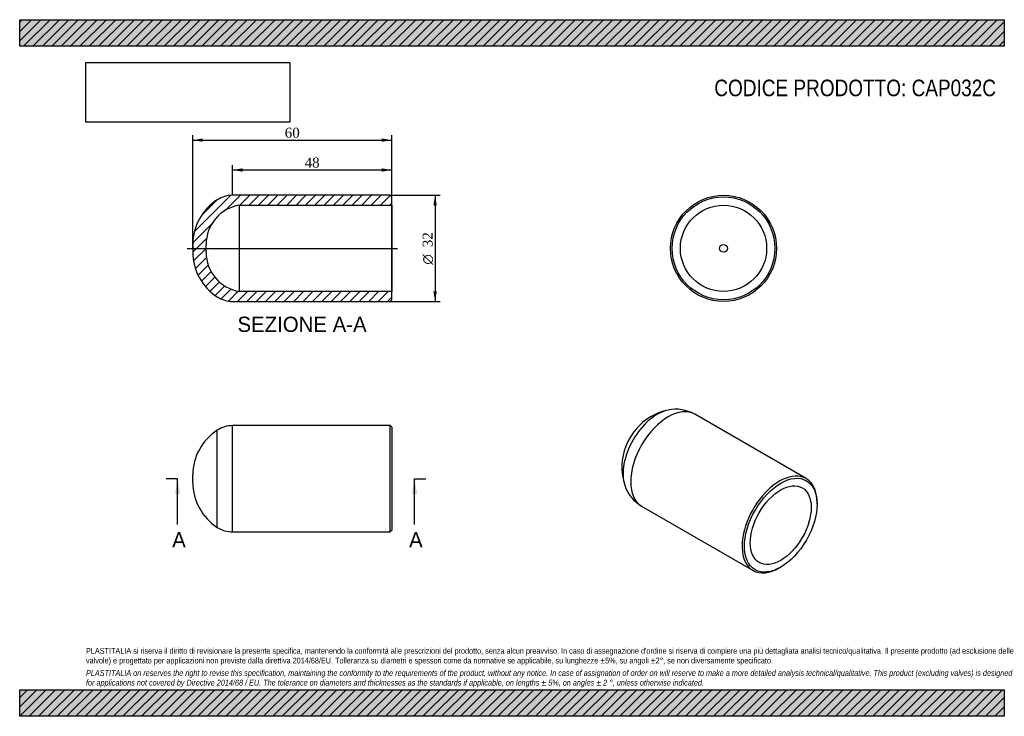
# Model space of a CAD drawing. Header units: millimetres. Extents: x 0 to 297, y 0 to 210.
import ezdxf
from ezdxf.enums import TextEntityAlignment as Align
from ezdxf.lldxf.tags import DXFTag

# ---------------------------------------------------------------- set-up
doc = ezdxf.new("R2010")
doc.units = ezdxf.units.MM
for name, color, linetype in [('CAP032C', 7, 'Continuous'), ('Default', 7, 'Continuous'), ('DV4_Default', 7, 'Continuous')]:
    doc.layers.add(name, color=color, linetype=linetype)
doc.styles.add('SEACAD_Solid_Edge_ANSI', font='seans.ttf')
doc.styles.add('SEACAD_Solid_Edge_ANSI1_Symbols', font='semeca1.ttf')
doc.styles.add('SEACAD_Times_New_Roman', font='times.ttf')
tags = doc.linetypes.add('CENTER2', pattern=[28.575, 19.05, -3.175, 3.175, -3.175]).pattern_tags.tags
tags[10:11] = [DXFTag(74, 4), DXFTag(75, 0), DXFTag(340, '0'), DXFTag(46, 0.0), DXFTag(50, 0.0), DXFTag(44, 0.0), DXFTag(45, 0.0)]
tags[8:9] = [DXFTag(74, 4), DXFTag(75, 0), DXFTag(340, '0'), DXFTag(46, 0.0), DXFTag(50, 0.0), DXFTag(44, 0.0), DXFTag(45, 0.0)]
tags[6:7] = [DXFTag(74, 4), DXFTag(75, 0), DXFTag(340, '0'), DXFTag(46, 0.0), DXFTag(50, 0.0), DXFTag(44, 0.0), DXFTag(45, 0.0)]
tags[4:5] = [DXFTag(74, 4), DXFTag(75, 0), DXFTag(340, '0'), DXFTag(46, 0.0), DXFTag(50, 0.0), DXFTag(44, 0.0), DXFTag(45, 0.0)]
doc.dimstyles.new('ANSImm', dxfattribs={"dimtxt": 3, "dimasz": 3, "dimexe": 1.5, "dimexo": 0, "dimgap": 0.75, "dimtad": 1, "dimdsep": 46, "dimtxsty": 'SEACAD_Times_New_Roman', "dimblk1": '_SE_FILLED', "dimblk2": '_SE_FILLED', "dimsah": 1, "dimcen": 1.5, "dimazin": 0, "dimtfac": 0.85, "dimtdec": 3, "dimtofl": 0, "dimtmove": 0, "dimatfit": 3, "dimfxl": 1, "dimarcsym": 0})
picture_1 = doc.add_image_def('image1.jpg', size_in_pixel=(4302, 1260))

# ---------------------------------------------------------------- blocks, each defined once
blk = doc.blocks.new('SE')
at = {"layer": 'CAP032C', "color": 7, "linetype": 'Continuous'}
for p, q in [((59.61, 56.96), (59.61, 86.27)), ((64.22, 55.62), (64.22, 87.62)), ((111.72, 87.62), (64.22, 87.62)), ((111.72, 55.62), (111.72, 87.62)), ((112.22, 87.12), (111.72, 87.62)), ((112.22, 87.12), (112.22, 56.12)), ((52.22, 70.45), (52.22, 72.78)), ((64.22, 55.62), (111.72, 55.62)), ((111.72, 55.62), (112.22, 56.12))]:
    blk.add_line(p, q, dxfattribs=at)
for centre, radius, start, end in [((68.22, 72.78), 16, 122.5514, 180), ((64.22, 79.05), 8.57, 90, 122.5514), ((68.22, 70.45), 16, 180, 237.4486), ((64.22, 64.18), 8.57, 237.4486, 270)]:
    blk.add_arc(centre, radius, start, end, dxfattribs=at)
blk = doc.blocks.new('SE1')
at = {"layer": 'CAP032C', "color": 7, "linetype": 'Continuous'}
for p, q in [((237.2, 71.67), (203.61, 91.07)), ((187.61, 63.35), (221.2, 43.96)), ((240.51, 63.94), (240.51, 64.35)), ((229.2, 44.75), (229.55, 44.96))]:
    blk.add_line(p, q, dxfattribs=at)
for centre, radius, start, end in [((198.85, 75.86), 16.78, 101.2575, 120.0508), ((197.94, 81.13), 11.44, 60.2611, 101.9918), ((199.29, 75.13), 17.64, 120.1079, 197.9481), ((193.4, 73.25), 11.47, 198.0513, 239.6659)]:
    blk.add_arc(centre, radius, start, end, dxfattribs=at)
for centre, major_axis, start_param, end_param in [((192.35, 79.09), (-7.33, -12.69), 3.611487, 5.813417), ((195.61, 77.21), (-8, -13.86), 3.141593, 6.283185), ((229.2, 57.82), (-8, -13.86), 2.356194, 6.283185), ((229.2, 57.82), (-8, -13.86), 0, 0.785398)]:
    blk.add_ellipse(centre, major_axis=major_axis, ratio=0.57735, start_param=start_param, end_param=end_param, dxfattribs=at)
for major_axis in [(7.75, 13.42), (-6.5, -11.26)]:
    blk.add_ellipse((229.55, 57.61), major_axis=major_axis, ratio=0.57735, dxfattribs=at)
blk = doc.blocks.new('SE2')
at = {"layer": 'CAP032C', "color": 7, "linetype": 'Continuous'}
for radius in [16, 15.5, 13, 1.17]:
    blk.add_circle((212.3, 141.07), radius, dxfattribs=at)
blk = doc.blocks.new('SE4')
at = {"color": 7, "linetype": 'Continuous', "style": 'SEACAD_Solid_Edge_ANSI'}
blk.add_text('A', height=4.6, dxfattribs=at).set_placement((117.45, 55.52), align=Align.TOP_LEFT)
blk = doc.blocks.new('SE5')
at = {"color": 7, "linetype": 'Continuous', "style": 'SEACAD_Solid_Edge_ANSI'}
blk.add_text('A', height=4.6, dxfattribs=at).set_placement((45.99, 55.52), align=Align.TOP_LEFT)
blk = doc.blocks.new('SEANNOT_GROUP')
at = {"linetype": 'Continuous'}
blk.add_hatch(color=7, dxfattribs=at).paths.add_polyline_path([(119.87, 67.02), (119.1, 71.62), (118.34, 67.02)])
at = {"color": 7, "linetype": 'Continuous'}
blk.add_lwpolyline([(119.1, 57.82), (119.1, 71.62)], dxfattribs=at)
blk = doc.blocks.new('SEANNOT_GROUP1')
at = {"linetype": 'Continuous'}
blk.add_hatch(color=7, dxfattribs=at).paths.add_polyline_path([(48.42, 67.02), (47.65, 71.62), (46.88, 67.02)])
at = {"color": 7, "linetype": 'Continuous'}
blk.add_lwpolyline([(47.65, 57.82), (47.65, 71.62)], dxfattribs=at)
blk = doc.blocks.new('SE3')
at = {"layer": 'Default', "color": 7, "linetype": 'CENTER2'}
for p, q in [((47.65, 71.62), (44.2, 71.62)), ((119.1, 71.62), (122.55, 71.62))]:
    blk.add_line(p, q, dxfattribs=at)
at = {"layer": 'Default', "color": 7, "linetype": 'CENTER2', "const_width": 0.0001}
blk.add_lwpolyline([(119.1, 71.62), (47.65, 71.62)], dxfattribs=at)
at = {"layer": 'Default'}
for name in ['SEANNOT_GROUP1', 'SEANNOT_GROUP', 'SE5', 'SE4']:
    blk.add_blockref(name, (0, 0), dxfattribs=at)
blk = doc.blocks.new('SE6')
at = {"layer": 'CAP032C', "linetype": 'Continuous'}
h = blk.add_hatch(dxfattribs=at)
h.set_pattern_fill('LINE', scale=0.62992, angle=45, style=0)
edge = h.paths.add_edge_path()
edge.add_line((111.72, 125.07), (112.22, 125.57))
edge.add_line((112.22, 125.57), (112.22, 128.07))
edge.add_line((112.22, 128.07), (66.22, 128.07))
edge.add_arc((68.22, 139.9), 12, 180, 260.4059, ccw=False)
edge.add_line((56.22, 139.9), (56.22, 142.24))
edge.add_arc((68.22, 142.24), 12, 99.5941, 180, ccw=False)
edge.add_line((66.22, 154.07), (112.22, 154.07))
edge.add_line((112.22, 154.07), (112.22, 156.57))
edge.add_line((112.22, 156.57), (111.72, 157.07))
edge.add_line((111.72, 157.07), (64.22, 157.07))
edge.add_arc((64.22, 148.5), 8.57, 90, 122.5514)
edge.add_arc((68.22, 142.24), 16, 122.5514, 180)
edge.add_line((52.22, 142.24), (52.22, 139.9))
edge.add_arc((68.22, 139.9), 16, 180, 237.4486)
edge.add_arc((64.22, 133.64), 8.57, 237.4486, 270)
edge.add_line((64.22, 125.07), (111.72, 125.07))
at = {"layer": 'CAP032C', "color": 7, "linetype": 'Continuous'}
for p, q in [((111.72, 157.07), (64.22, 157.07)), ((112.22, 156.57), (111.72, 157.07)), ((112.22, 154.07), (112.22, 156.57)), ((66.22, 154.07), (66.22, 128.07)), ((66.22, 154.07), (112.22, 154.07)), ((112.22, 154.07), (112.22, 128.07)), ((52.22, 142.24), (52.22, 139.9)), ((56.22, 139.9), (56.22, 142.24)), ((112.22, 128.07), (66.22, 128.07)), ((112.22, 125.57), (112.22, 128.07)), ((64.22, 125.07), (111.72, 125.07)), ((111.72, 125.07), (112.22, 125.57))]:
    blk.add_line(p, q, dxfattribs=at)
for centre, radius, start, end in [((68.22, 142.24), 16, 122.5514, 180), ((64.22, 148.5), 8.57, 90, 122.5514), ((68.22, 142.24), 12, 99.5941, 180), ((68.22, 139.9), 16, 180, 237.4486), ((68.22, 139.9), 12, 180, 260.4059), ((64.22, 133.64), 8.57, 237.4486, 270)]:
    blk.add_arc(centre, radius, start, end, dxfattribs=at)
at = {"layer": 'DV4_Default', "color": 7, "linetype": 'CENTER2'}
blk.add_line((50.47, 141.07), (113.97, 141.07), dxfattribs=at)
blk = doc.blocks.new('GDimGGroup')
at = {"layer": 'Default', "linetype": 'Continuous'}
for points in [[(125.8, 154.07), (125.3, 157.07), (124.8, 154.07)], [(125.8, 128.07), (124.8, 128.07), (125.3, 125.07)]]:
    blk.add_hatch(color=7, dxfattribs=at).paths.add_polyline_path(points)
at = {"layer": 'Default', "color": 7, "linetype": 'Continuous'}
for p, q in [((111.72, 157.07), (126.8, 157.07)), ((125.3, 157.07), (125.3, 125.07)), ((111.72, 125.07), (126.8, 125.07))]:
    blk.add_line(p, q, dxfattribs=at)
for s, style, p in [('32', 'SEACAD_Times_New_Roman', (121.55, 141.41)), ('O', 'SEACAD_Solid_Edge_ANSI1_Symbols', (121.55, 136.18))]:
    blk.add_text(s, height=3, rotation=90, dxfattribs=dict(at, style=style)).set_placement(p, align=Align.TOP_LEFT)
blk = doc.blocks.new('DMBLK1')
at = {"layer": 'Default', "linetype": 'Continuous'}
for points in [[(55.22, 174.19), (52.22, 173.69), (55.22, 173.19)], [(109.22, 174.19), (109.22, 173.19), (112.22, 173.69)]]:
    blk.add_hatch(color=7, dxfattribs=at).paths.add_polyline_path(points)
at = {"layer": 'Default', "color": 7, "linetype": 'Continuous'}
for p, q in [((52.22, 141.07), (52.22, 175.19)), ((52.22, 173.69), (112.22, 173.69)), ((112.22, 126.82), (112.22, 175.19))]:
    blk.add_line(p, q, dxfattribs=at)
at = {"layer": 'Default', "color": 7, "linetype": 'Continuous', "style": 'SEACAD_Times_New_Roman'}
blk.add_text('60', height=3, dxfattribs=at).set_placement((79.95, 177.44), align=Align.TOP_LEFT)
blk = doc.blocks.new('_SE_FILLED')
at = {"color": 0}
blk.add_line((0, 0), (-1, 0), dxfattribs=at)
blk.add_solid([(0, 0), (-1, -0.1665), (-1, 0.1665), (0, 0)], dxfattribs=at)
blk = doc.blocks.new('DMBLK2')
at = {"layer": 'Default', "linetype": 'Continuous'}
for points in [[(67.22, 165.19), (64.22, 164.69), (67.22, 164.19)], [(109.22, 165.19), (109.22, 164.19), (112.22, 164.69)]]:
    blk.add_hatch(color=7, dxfattribs=at).paths.add_polyline_path(points)
at = {"layer": 'Default', "color": 7, "linetype": 'Continuous'}
for p, q in [((64.22, 157.07), (64.22, 166.19)), ((112.22, 164.69), (64.22, 164.69)), ((112.22, 155.32), (112.22, 166.19))]:
    blk.add_line(p, q, dxfattribs=at)
at = {"layer": 'Default', "color": 7, "linetype": 'Continuous', "style": 'SEACAD_Times_New_Roman'}
blk.add_text('48', height=3, dxfattribs=at).set_placement((85.95, 168.44), align=Align.TOP_LEFT)

msp = doc.modelspace()

# ---------------------------------------------------------------- hatches: boundary and pattern name
at = {"layer": 'Default', "linetype": 'Continuous'}
h = msp.add_hatch(dxfattribs=at)
h.set_pattern_fill('LINE', scale=0.62992, angle=45, style=0)
h.paths.add_polyline_path([(297, 202), (297, 210), (0, 210), (0, 202)])
for points in [[(297, 202), (297, 210), (0, 210), (0, 202)], [(297, 0), (297, 8), (0, 8), (0, 0)]]:
    msp.add_hatch(color=7, dxfattribs=at).paths.add_polyline_path(points)
h = msp.add_hatch(dxfattribs=at)
h.set_pattern_fill('LINE', scale=0.62992, angle=45, style=0)
h.paths.add_polyline_path([(297, 0), (297, 8), (0, 8), (0, 0)])

# ---------------------------------------------------------------- linework, layer by layer
at = {"layer": 'Default', "color": 7, "linetype": 'Continuous'}
for p, q in [((0, 210), (297, 210)), ((0, 202), (0, 210)), ((297, 210), (297, 202)), ((297, 202), (0, 202)), ((0, 8), (297, 8)), ((0, 0), (0, 8)), ((297, 8), (297, 0)), ((297, 0), (0, 0))]:
    msp.add_line(p, q, dxfattribs=at)

# ---------------------------------------------------------------- block references
at = {"layer": 'Default'}
for name in ['SE6', 'GDimGGroup', 'SE2', 'SE1', 'SE', 'SE3']:
    msp.add_blockref(name, (0, 0), dxfattribs=at)

# ---------------------------------------------------------------- texts
at = {"layer": 'Default', "color": 7, "linetype": 'Continuous', "style": 'SEACAD_Solid_Edge_ANSI'}
msp.add_text('SEZIONE A-A', height=4.6, dxfattribs=at).set_placement((65.692, 120.47), align=Align.TOP_LEFT)
at = {"layer": 'Default', "attachment_point": 1}
for s, insert, char_height, width in [('{\\fArial Narrow|b0||i0||c0|p34;\\C7;\\H5.;\\W1.;CODICE PRODOTTO: CAP032C}', (209.528, 191.934), 5, 92.75001), ("{\\fArial Narrow|b0||i0||c0|p34;\\C7;\\H1.75;\\W1.;PLASTITALIA si riserva il diritto di revisionare la presente specifica, mantenendo la conformità alle prescrizioni del prodotto, senza alcun preavviso. In caso di assegnazione d'ordine si riserva di compiere una più dettagliata analisi tecnico/qualitativa. Il presente prodotto (ad esclusione delle \\P}{\\fArial Narrow|b0||i0||c0|p34;\\C7;\\H1.75;\\W1.;valvole) è progettato per applicazioni non previste dalla direttiva 2014/68/EU. Tolleranza su diametri e spessori come da normative se applicabile, su lunghezze ±5%, su angoli ±2°, se non diversamente specificato.\\P}{\\fArial Narrow|b0||i0||c0|p34;\\C7;\\H0.5;\\W1.;   \\P}{\\fArial Narrow|b0||i1||c0|p34;\\C7;\\H1.75;\\W1.;PLASTITALIA on reserves the right to revise this specification, maintaining the conformity to the requirements of the product, without any notice. In case of assignation of order on will reserve to make a more detailed analysis technical/qualitative. This product (excluding valves) is designed \\P}{\\fArial Narrow|b0||i1||c0|p34;\\C7;\\H1.75;\\W1.;for applications not covered by Directive 2014/68 / EU. The tolerance on diameters and thicknesses as the standards if applicable, on lengths ± 5%, on angles ± 2 °, unless otherwise indicated.\\P}", (20, 20.602), 1.75, 257)]:
    msp.add_mtext(s, dxfattribs=dict(at, insert=insert, char_height=char_height, width=width))

# ---------------------------------------------------------------- dimensions: what is measured, and where the dimension line sits
at = {"layer": 'Default', "color": 7, "linetype": 'Continuous'}
for base, p1, p2, picture, middle in [((112.22, 173.692), (52.22, 141.07), (112.22, 126.82), 'DMBLK1', (82.22, 173.692)), ((64.22, 164.692), (112.22, 155.32), (64.22, 157.07), 'DMBLK2', (88.22, 164.692))]:
    dim = msp.add_linear_dim(base=base, p1=p1, p2=p2, text='\\A1;<>', dimstyle='ANSImm', dxfattribs=at)
    dim.commit()
    dim.dimension.update_dxf_attribs({"geometry": picture, "text_midpoint": middle, "dimtype": 160})

# ---------------------------------------------------------------- pictures from other files: only their frames are drawn
image = msp.add_image(picture_1, insert=(20, 179.103), size_in_units=(61.457, 18))
image.dxf.flags = 7

doc.saveas('drawing.dxf')
